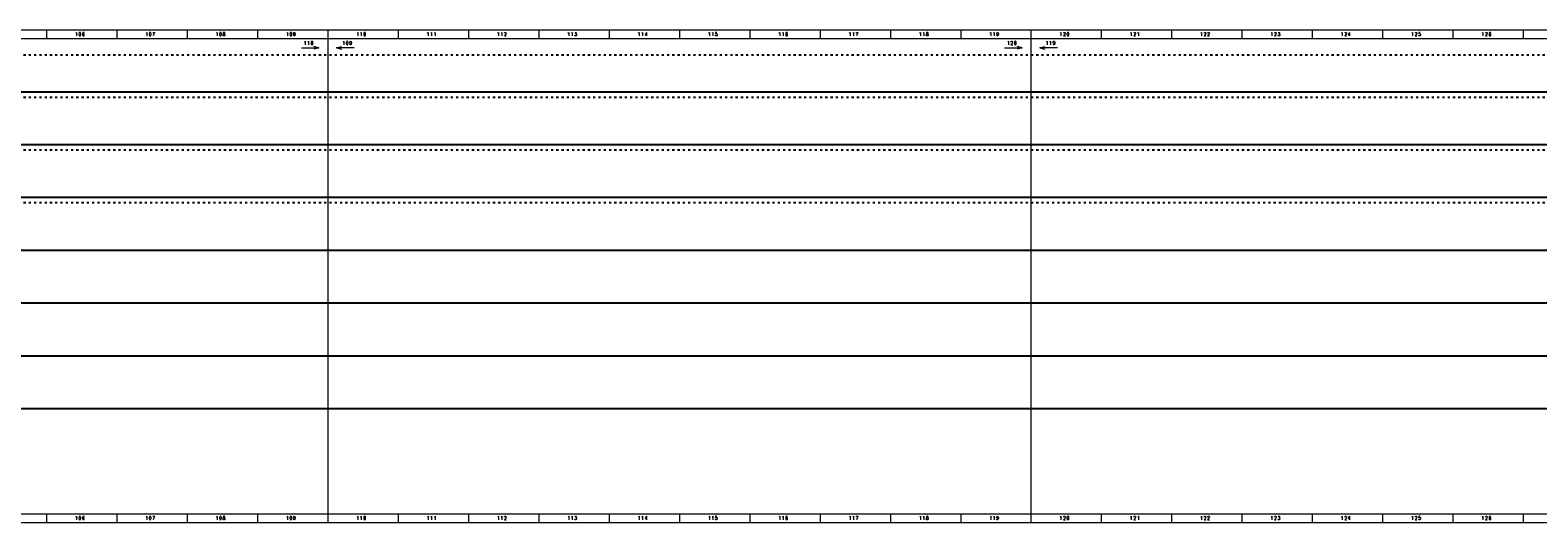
# Model space of a CAD drawing. Header units: millimetres. Extents: x -31 to 6803, y 0 to 664.
# Tile 117 of 119: x 4234 to 5091, y 0 to 280. Entities that reach past the tile are written whole.
import ezdxf
from ezdxf.enums import TextEntityAlignment as Align

# ---------------------------------------------------------------- set-up
doc = ezdxf.new("R2010")
doc.units = ezdxf.units.MM
doc.linetypes.add('ACAD_ISO03W100', pattern=[30, 12, -18])
doc.layers.add('!POMOCNICZE', color=8, linetype='Continuous', plot=False)
doc.layers.add('ramka', color=9, linetype='Continuous', lineweight=20)
doc.styles.add('ROMANS', font='romans.shx', dxfattribs={"width": 0.8})

msp = doc.modelspace()

# ---------------------------------------------------------------- linework, layer by layer
at = {"layer": '!POMOCNICZE', "linetype": 'ACAD_ISO03W100', "ltscale": 0.1}
for p, q in [((3, 266), (6803, 266)), ((3, 242), (6803, 242)), ((3, 212), (6803, 212)), ((3, 182), (6803, 182))]:
    msp.add_line(p, q, dxfattribs=at)
at = {"layer": '!POMOCNICZE'}
for p, q in [((3, 245), (6803, 245)), ((3, 215), (6803, 215)), ((3, 185), (6803, 185)), ((3, 155), (6803, 155)), ((3, 125), (6803, 125)), ((3, 95), (6803, 95)), ((3, 65), (6803, 65))]:
    msp.add_line(p, q, dxfattribs=at)
at = {"layer": 'ramka', "ltscale": 5}
for p, q in [((4403, 280), (4003, 280)), ((4403, 275), (4003, 275)), ((4243, 280), (4243, 275)), ((4243, 280), (4243, 280)), ((4283, 280), (4283, 275)), ((4283, 280), (4283, 280)), ((4323, 280), (4323, 280)), ((4323, 280), (4323, 275)), ((4363, 280), (4363, 280)), ((4363, 280), (4363, 275)), ((4403, 280), (4403, 275)), ((4403, 280), (4403, 280)), ((4803, 280), (4403, 280)), ((4403, 275), (4403, 5)), ((4803, 275), (4403, 275)), ((4443, 280), (4443, 275)), ((4443, 280), (4443, 280)), ((4483, 280), (4483, 280)), ((4483, 280), (4483, 275)), ((4523, 280), (4523, 280)), ((4523, 280), (4523, 275)), ((4563, 280), (4563, 280)), ((4563, 280), (4563, 275)), ((4603, 280), (4603, 275)), ((4603, 280), (4603, 280)), ((4643, 280), (4643, 275)), ((4643, 280), (4643, 280)), ((4683, 280), (4683, 275)), ((4683, 280), (4683, 280)), ((4723, 280), (4723, 280)), ((4723, 280), (4723, 275)), ((4763, 280), (4763, 280)), ((4763, 280), (4763, 275)), ((4803, 280), (4803, 280)), ((4803, 280), (4803, 275)), ((5203, 280), (4803, 280)), ((4803, 275), (4803, 5)), ((5203, 275), (4803, 275)), ((4843, 280), (4843, 275)), ((4843, 280), (4843, 280)), ((4883, 280), (4883, 280)), ((4883, 280), (4883, 275)), ((4923, 280), (4923, 280)), ((4923, 280), (4923, 275)), ((4963, 280), (4963, 280)), ((4963, 280), (4963, 275)), ((5003, 280), (5003, 275)), ((5003, 280), (5003, 280)), ((5043, 280), (5043, 275)), ((5043, 280), (5043, 280)), ((5083, 280), (5083, 275)), ((5083, 280), (5083, 280)), ((4403, 5), (4003, 5)), ((4243, 5), (4243, 0)), ((4243, 5), (4243, 5)), ((4283, 5), (4283, 0)), ((4283, 5), (4283, 5)), ((4323, 5), (4323, 0)), ((4323, 5), (4323, 5)), ((4363, 5), (4363, 0)), ((4363, 5), (4363, 5)), ((4403, 5), (4403, 0)), ((4403, 5), (4403, 5)), ((4803, 5), (4403, 5)), ((4443, 5), (4443, 0)), ((4443, 5), (4443, 5)), ((4483, 5), (4483, 0)), ((4483, 5), (4483, 5)), ((4523, 5), (4523, 0)), ((4523, 5), (4523, 5)), ((4563, 5), (4563, 0)), ((4563, 5), (4563, 5)), ((4603, 5), (4603, 0)), ((4603, 5), (4603, 5)), ((4643, 5), (4643, 0)), ((4643, 5), (4643, 5)), ((4683, 5), (4683, 0)), ((4683, 5), (4683, 5)), ((4723, 5), (4723, 0)), ((4723, 5), (4723, 5)), ((4763, 5), (4763, 0)), ((4763, 5), (4763, 5)), ((4803, 5), (4803, 0)), ((4803, 5), (4803, 5)), ((5203, 5), (4803, 5)), ((4843, 5), (4843, 0)), ((4843, 5), (4843, 5)), ((4883, 5), (4883, 0)), ((4883, 5), (4883, 5)), ((4923, 5), (4923, 0)), ((4923, 5), (4923, 5)), ((4963, 5), (4963, 0)), ((4963, 5), (4963, 5)), ((5003, 5), (5003, 0)), ((5003, 5), (5003, 5)), ((5043, 5), (5043, 0)), ((5043, 5), (5043, 5)), ((5083, 5), (5083, 0)), ((5083, 5), (5083, 5)), ((4403, 0), (4003, 0)), ((4803, 0), (4403, 0)), ((5203, 0), (4803, 0))]:
    msp.add_line(p, q, dxfattribs=at)
at = {"layer": 'ramka'}
for p, q in [((4388, 270), (4398, 270)), ((4398, 270), (4395.1, 270.78)), ((4398, 270), (4395.1, 269.22)), ((4408, 270), (4410.9, 270.78)), ((4408, 270), (4410.9, 269.22)), ((4418, 270), (4408, 270)), ((4788, 270), (4798, 270)), ((4798, 270), (4795.1, 270.78)), ((4798, 270), (4795.1, 269.22)), ((4808, 270), (4810.9, 270.78)), ((4808, 270), (4810.9, 269.22)), ((4818, 270), (4808, 270))]:
    msp.add_line(p, q, dxfattribs=at)

# ---------------------------------------------------------------- texts
at = {"layer": 'ramka', "style": 'ROMANS', "width": 0.8}
for s, p in [('1', (4259.99, 276.72)), ('0', (4262, 276.72)), ('6', (4264, 276.72)), ('1', (4299.99, 276.72)), ('0', (4302, 276.72)), ('7', (4304, 276.72)), ('1', (4339.99, 276.72)), ('0', (4342, 276.72)), ('8', (4344, 276.72)), ('1', (4379.99, 276.72)), ('0', (4382, 276.72)), ('9', (4384, 276.72)), ('1', (4419.99, 276.72)), ('1', (4422, 276.72)), ('0', (4424, 276.72)), ('1', (4459.99, 276.72)), ('1', (4462, 276.72)), ('1', (4464, 276.72)), ('1', (4499.99, 276.72)), ('1', (4502, 276.72)), ('2', (4504, 276.72)), ('1', (4539.99, 276.72)), ('1', (4542, 276.72)), ('3', (4544, 276.72)), ('1', (4579.99, 276.72)), ('1', (4582, 276.72)), ('4', (4584, 276.72)), ('1', (4619.99, 276.72)), ('1', (4622, 276.72)), ('5', (4624, 276.72)), ('1', (4659.99, 276.72)), ('1', (4662, 276.72)), ('6', (4664, 276.72)), ('1', (4699.99, 276.72)), ('1', (4702, 276.72)), ('7', (4704, 276.72)), ('1', (4739.99, 276.72)), ('1', (4742, 276.72)), ('8', (4744, 276.72)), ('1', (4779.99, 276.72)), ('1', (4782, 276.72)), ('9', (4784, 276.72)), ('1', (4819.99, 276.72)), ('2', (4822, 276.72)), ('0', (4824, 276.72)), ('1', (4859.99, 276.72)), ('2', (4862, 276.72)), ('1', (4864, 276.72)), ('1', (4899.99, 276.72)), ('2', (4902, 276.72)), ('2', (4904, 276.72)), ('1', (4939.99, 276.72)), ('2', (4942, 276.72)), ('3', (4944, 276.72)), ('1', (4979.99, 276.72)), ('2', (4982, 276.72)), ('4', (4984, 276.72)), ('1', (5019.99, 276.72)), ('2', (5022, 276.72)), ('5', (5024, 276.72)), ('1', (5059.99, 276.72)), ('2', (5062, 276.72)), ('6', (5064, 276.72)), ('1', (4390.06, 271.72)), ('1', (4392.07, 271.72)), ('0', (4394.07, 271.72)), ('1', (4412.04, 271.72)), ('0', (4414.04, 271.72)), ('9', (4416.01, 271.72)), ('1', (4790.06, 271.72)), ('2', (4792.07, 271.72)), ('0', (4794.07, 271.72)), ('1', (4812.04, 271.72)), ('1', (4814.04, 271.72)), ('9', (4816.15, 271.72)), ('1', (4259.99, 1.72)), ('0', (4262, 1.72)), ('6', (4264, 1.72)), ('1', (4299.99, 1.72)), ('0', (4302, 1.72)), ('7', (4304, 1.72)), ('1', (4339.99, 1.72)), ('0', (4342, 1.72)), ('8', (4344, 1.72)), ('1', (4379.99, 1.72)), ('0', (4382, 1.72)), ('9', (4384, 1.72)), ('1', (4419.99, 1.72)), ('1', (4422, 1.72)), ('0', (4424, 1.72)), ('1', (4459.99, 1.72)), ('1', (4462, 1.72)), ('1', (4464, 1.72)), ('1', (4499.99, 1.72)), ('1', (4502, 1.72)), ('2', (4504, 1.72)), ('1', (4539.99, 1.72)), ('1', (4542, 1.72)), ('3', (4544, 1.72)), ('1', (4579.99, 1.72)), ('1', (4582, 1.72)), ('4', (4584, 1.72)), ('1', (4619.99, 1.72)), ('1', (4622, 1.72)), ('5', (4624, 1.72)), ('1', (4659.99, 1.72)), ('1', (4662, 1.72)), ('6', (4664, 1.72)), ('1', (4699.99, 1.72)), ('1', (4702, 1.72)), ('7', (4704, 1.72)), ('1', (4739.99, 1.72)), ('1', (4742, 1.72)), ('8', (4744, 1.72)), ('1', (4779.99, 1.72)), ('1', (4782, 1.72)), ('9', (4784, 1.72)), ('1', (4819.99, 1.72)), ('2', (4822, 1.72)), ('0', (4824, 1.72)), ('1', (4859.99, 1.72)), ('2', (4862, 1.72)), ('1', (4864, 1.72)), ('1', (4899.99, 1.72)), ('2', (4902, 1.72)), ('2', (4904, 1.72)), ('1', (4939.99, 1.72)), ('2', (4942, 1.72)), ('3', (4944, 1.72)), ('1', (4979.99, 1.72)), ('2', (4982, 1.72)), ('4', (4984, 1.72)), ('1', (5019.99, 1.72)), ('2', (5022, 1.72)), ('5', (5024, 1.72)), ('1', (5059.99, 1.72)), ('2', (5062, 1.72)), ('6', (5064, 1.72))]:
    msp.add_text(s, height=2, dxfattribs=at).set_placement(p, align=Align.CENTER)

doc.saveas('drawing.dxf')
